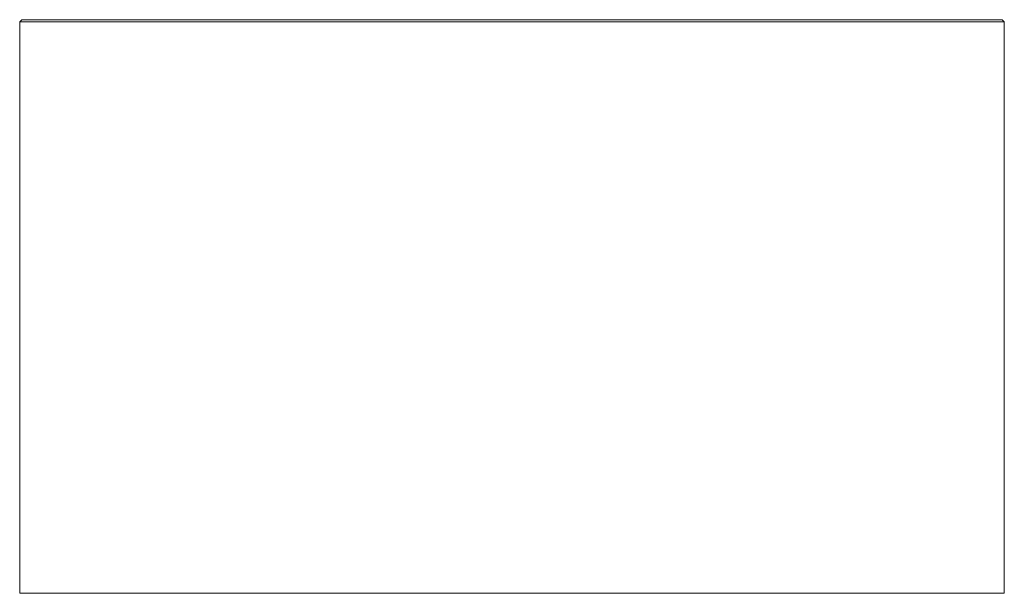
# Model space of a CAD drawing. Header units: millimetres. Extents: x -223 to 223, y -121 to 139.
import ezdxf

# ---------------------------------------------------------------- set-up
doc = ezdxf.new("R2010")
doc.units = ezdxf.units.MM

msp = doc.modelspace()

# ---------------------------------------------------------------- linework, layer by layer
at = {"color": 7, "linetype": 'Continuous', "lineweight": 15}
for p, q in [((-222, 139), (-223, 138)), ((-222, 139), (222, 139)), ((223, 138), (222, 139)), ((-223, 138), (-223, -121)), ((223, 138), (-223, 138)), ((223, -121), (223, 138)), ((223, -121), (-223, -121))]:
    msp.add_line(p, q, dxfattribs=at)

doc.saveas('drawing.dxf')
